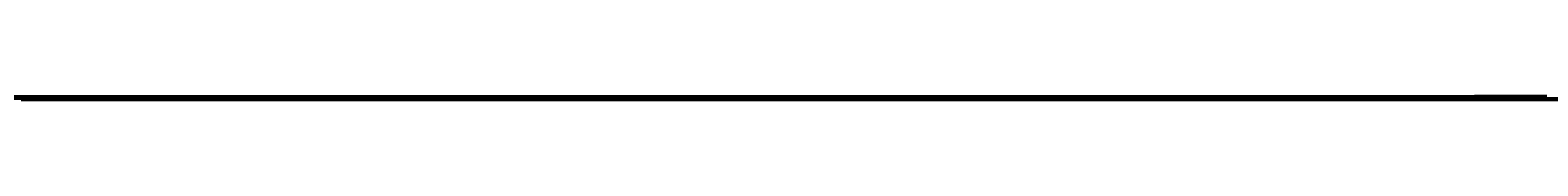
# Model space of a CAD drawing. Header units: millimetres. Extents: x -12354389001 to 271431, y -126469 to 48347.
# Tile 54 of 79: x -12329281952 to -12329077607, y -42894 to -42278. Entities that reach past the tile are written whole.
import ezdxf
from ezdxf.enums import TextEntityAlignment as Align

# ---------------------------------------------------------------- set-up
doc = ezdxf.new("R2010")
doc.units = ezdxf.units.MM
for name, pattern in [('1', [0]), ('4', [5, 3, -2]), ('BGS', [10, 0, 10])]:
    doc.linetypes.add(name, pattern=pattern)
doc.layers.get('0').update_dxf_attribs({"lineweight": 9})
doc.layers.add('00 opisy', color=7, linetype='Continuous', lineweight=25)
doc.layers.add('EBUPP', color=7, linetype='1', lineweight=30)
for name, color, linetype in [('EADOD', 7, 'Continuous'), ('EADTD', 7, 'Continuous'), ('EDZPD', 3, '1'), ('EDZTD', 3, 'Continuous'), ('SDROK', 7, 'Continuous'), ('SDROZ', 7, 'Continuous'), ('SDRPK', 7, '1'), ('SZOPO', 7, 'BGS'), ('SZZPZ', 102, 'Continuous'), ('UCCOA', 6, 'Continuous'), ('UCCOO', 6, 'Continuous'), ('UCCPA', 6, '1'), ('UCCPOR', 6, '1'), ('UCCTO', 6, 'Continuous'), ('UEEOA', 1, 'Continuous'), ('UEEOO', 1, 'Continuous'), ('UEEPA', 1, '1'), ('UEEPON', 1, '1'), ('UEETO', 1, 'Continuous'), ('UGGOO', 2, 'Continuous'), ('UGGPOR', 2, '1'), ('UKKOA', 7, 'Continuous'), ('UKKOO', 1, 'Continuous'), ('UKKPA', 1, '1'), ('UKKPB', 1, '1'), ('UKKTO', 1, 'Continuous'), ('UTTOO', 2, 'Continuous'), ('UTTPO', 1, '1'), ('UTTTO', 2, 'Continuous'), ('UWWOA', 5, 'Continuous'), ('UWWOO', 5, 'Continuous'), ('UWWPA', 5, '1'), ('UWWPO', 5, '4'), ('UWWTO', 5, 'Continuous'), ('WUKOS', 7, 'Continuous'), ('WUKPS', 7, '1'), ('ZAKRES', 2, '1')]:
    doc.layers.add(name, color=color, linetype=linetype)
doc.styles.get("Standard").update_dxf_attribs({"font": 'arial.ttf'})

# ---------------------------------------------------------------- blocks, each defined once
blk = doc.blocks.new('GRO')
blk.add_circle((0, 0), 0.09)
blk = doc.blocks.new('ZNS')
for p, q in [((0, 0.5), (0, 0)), ((0, 0), (0.5, 0))]:
    blk.add_line(p, q)
for centre in [(0, 1.75), (0, 1.25), (0, 0.75)]:
    blk.add_circle(centre, 0.25)
blk = doc.blocks.new('DLI')
blk.add_circle((0, 0), 0.09)
for centre, start, end in [((0, 0.750093), 30.14144, 149.85856), ((-0.713298, 0.231779), 102.145781, 221.858708), ((0.713298, 0.231779), 318.141292, 77.854219), ((-0.440797, -0.606751), 174.149498, 293.852913), ((0.440797, -0.606751), 246.147087, 5.850502)]:
    blk.add_arc(centre, 0.75, start, end)
blk = doc.blocks.new('TRA')
for p, q in [((-5.5, 2.7539), (-5.5, 1.7539)), ((-4.5, 2.7539), (-4.5, 1.7539)), ((4.5, 2.7539), (4.5, 1.7539)), ((5.5, 2.7539), (5.5, 1.7539)), ((-0.5, -2.2461), (-0.5, -3.2461)), ((0.5, -2.2461), (0.5, -3.2461))]:
    blk.add_line(p, q)
blk = doc.blocks.new('WLZ')
blk.add_circle((0, 0), 0.4)
blk = doc.blocks.new('WLD')
for p, q in [((0.75, 0.5), (-0.75, 0.5)), ((-0.75, 0.5), (-0.75, -0.5)), ((0.75, -0.5), (0.75, 0.5)), ((-0.75, -0.5), (0.75, -0.5))]:
    blk.add_line(p, q)
blk = doc.blocks.new('SLS')
blk.add_circle((0, 0), 0.35)
blk = doc.blocks.new('LAT')
for p, q in [((0, 1.2), (0, 2)), ((-2, 0), (-1.2, 0)), ((1.2, 0), (2, 0)), ((0, -1.2), (0, -2))]:
    blk.add_line(p, q)
blk = doc.blocks.new('WLM')
for p, q in [((0.35, 0.35), (-0.35, 0.35)), ((-0.35, 0.35), (-0.35, -0.35)), ((0.35, -0.35), (0.35, 0.35)), ((-0.35, -0.35), (0.35, -0.35))]:
    blk.add_line(p, q)
blk = doc.blocks.new('STE')
for p, q in [((-1, 0.5), (-1, -0.5)), ((1, 0.5), (1, -0.5)), ((-1, 0), (1, 0))]:
    blk.add_line(p, q)
blk = doc.blocks.new('KRA')
for p, q in [((-0.75, -0.3571), (-0.75, 0.3571)), ((-0.75, 0.3571), (0.75, 0.3571)), ((-0.25, -0.3571), (-0.25, 0.3571)), ((0.25, -0.3571), (0.25, 0.3571)), ((0.75, 0.3571), (0.75, -0.3571)), ((0.75, -0.3571), (-0.75, -0.3571))]:
    blk.add_line(p, q)
blk = doc.blocks.new('ZAS')
for p, q in [((0.25, 0.25), (-0.25, 0.25)), ((-0.25, 0.25), (-0.25, -0.25)), ((0.25, -0.25), (0.25, 0.25)), ((-0.25, -0.25), (0.25, -0.25))]:
    blk.add_line(p, q)
blk = doc.blocks.new('HYP')
for p, q in [((0, 1.5), (-0.5303, 0.9697)), ((0, 1.5), (0.5303, 0.9697)), ((0, 0.75), (0, 1.5))]:
    blk.add_line(p, q)
blk.add_circle((0, 0), 0.75)
blk = doc.blocks.new('WSP')
blk.add_circle((0, 0), 0.09)
blk = doc.blocks.new('Wrocławska 82')
at = {"layer": 'EBUPP', "linetype": '1'}
for p, q in [((-295041.91, 34072.86), (-295038.56, 34086.79)), ((-295038.56, 34086.79), (-295012.62, 34080.55)), ((-295030.94, 34070.22), (-295041.91, 34072.86)), ((-295044.21, 34056.98), (-295034.67, 34054.69)), ((-295037.23, 34044.75), (-295046.61, 34047)), ((-295040.95, 34029.27), (-295037.23, 34044.75)), ((-295052, 34031.93), (-295040.95, 34029.27)), ((-295029.43, 34011.7), (-295055.37, 34017.94)), ((-295042.22, 33860.19), (-295043.9, 33853.32)), ((-295030.06, 33857.21), (-295042.22, 33860.19)), ((-295043.9, 33853.32), (-295031.75, 33850.34)), ((-295034.4, 33731.75), (-295057.18, 33737.16)), ((-295040.09, 33707.79), (-295034.4, 33731.75)), ((-295075.61, 33716.23), (-295040.09, 33707.79))]:
    blk.add_line(p, q, dxfattribs=at)
at = {"layer": 'EDZPD', "linetype": '1'}
for p, q in [((-295035.57, 34166.25), (-295039.39, 34154.51)), ((-295040.59, 34154.64), (-295053.1, 34156.08)), ((-295039.39, 34154.51), (-295040.59, 34154.64)), ((-295039.39, 34154.51), (-295044.76, 34137.96)), ((-295048.56, 34078.47), (-295022.5, 34151.52)), ((-295032.57, 34146.01), (-295039.67, 34115.47)), ((-295048.56, 34078.47), (-295039.67, 34115.47)), ((-295043.06, 33671.79), (-295017.59, 33728.72)), ((-295043.06, 33671.79), (-295029.99, 33661.31)), ((-295038.9, 33660.4), (-295045.44, 33666.11)), ((-295038.9, 33660.4), (-295037.11, 33661.53)), ((-295035.51, 33658.1), (-295038.9, 33660.4)), ((-295044.03, 33657.89), (-295037.31, 33652.91))]:
    blk.add_line(p, q, dxfattribs=at)
at = {"layer": 'EDZTD'}
for p, q in [((-295042.1787, 34150.5253), (-295040.7595, 34153.2443)), ((-295040.7595, 34153.2443), (-295032.1643, 34153.2443)), ((-295044.5225, 34141.0533), (-295035.113, 34141.0533))]:
    blk.add_line(p, q, dxfattribs=at)
at = {"layer": 'SDRPK', "linetype": '1'}
for p, q in [((-295039.37, 34169.59), (-295038.28, 34176.53)), ((-295047.36, 34167.12), (-295039.37, 34169.59)), ((-295046.84, 34160.26), (-295042.17, 34156.91)), ((-295042.17, 34156.91), (-295045.6, 34143.3)), ((-295041.49, 34117.04), (-295037.32, 34133.82)), ((-295035.34, 34125.04), (-295041.07, 34102.27)), ((-295044.51, 34104.94), (-295041.49, 34117.04)), ((-295037.54, 34103.4), (-295035.54, 34111.75)), ((-295032.69, 34005.92), (-295052.73, 34011.18)), ((-295052.43, 33955.86), (-295041.95, 33998.17)), ((-295043.04, 33970.6), (-295039.09, 33986.74)), ((-294986.99, 33876.26), (-295058.18, 33893.68)), ((-295054.99, 33889.17), (-295039.22, 33885.37)), ((-295039.22, 33885.37), (-294998.98, 33875.89)), ((-295026.43, 33811.69), (-295071.1, 33822.87)), ((-295040.25, 33812.16), (-295034.29, 33810.67)), ((-295047.52, 33750), (-295025.9, 33744.33)), ((-295041.3, 33734.3), (-295039.47, 33733.85)), ((-295034.76, 33724.68), (-295038.73, 33707.86)), ((-295038.73, 33707.86), (-295040.09, 33707.79)), ((-295045.46, 33677.67), (-295034.22, 33667.39)), ((-295038.44, 33662.78), (-295043.69, 33667.34)), ((-295044.55, 33664.92), (-295040.88, 33661.41)), ((-295034.84, 33660.63), (-295038.44, 33662.78)), ((-295040.88, 33661.41), (-295034.17, 33657.34)), ((-295042.25, 33659.79), (-295037.03, 33656.48))]:
    blk.add_line(p, q, dxfattribs=at)
at = {"layer": 'SDRPK', "linetype": '4'}
for p, q in [((-295037.7, 34101.01), (-295041.2, 34100.62)), ((-295037.83, 34086.61), (-295034.17, 34091.27)), ((-295043.16, 34072.24), (-295039.49, 34088.05)), ((-295039.49, 34088.05), (-295011.23, 34081.26)), ((-295032.21, 34069.59), (-295043.16, 34072.24)), ((-295044.98, 34058.19), (-295035.52, 34055.88)), ((-295038.5, 34043.83), (-295047.94, 34046.19)), ((-295041.75, 34030.52), (-295038.5, 34043.83)), ((-295052.84, 34033.24), (-295041.75, 34030.52)), ((-295042.67, 34010.18), (-295041.63, 34014.65)), ((-295041.71, 34013.5), (-295036.61, 34012.29)), ((-295056.62, 34013.44), (-295031.32, 34007.53)), ((-294997.81, 33978.25), (-295038.14, 33988.53)), ((-295039.54, 33984.95), (-295010.89, 33977.71)), ((-295031.88, 33882.69), (-295057.92, 33889.02)), ((-295041.05, 33861.92), (-295042.99, 33863.57)), ((-295029.55, 33858.94), (-295041.05, 33861.92)), ((-295045.04, 33852.9), (-295036.81, 33850.86)), ((-295102.63, 33800.26), (-295037.1, 33778.58)), ((-295038.25, 33776.46), (-295087.43, 33792.65))]:
    blk.add_line(p, q, dxfattribs=at)
at = {"layer": 'SDRPK', "linetype": '1'}
for centre, radius, start, end in [((-295029.2943, 34101.8508), 8.39, 169.35916, 249.15336), ((-295031.4405, 34100.6792), 9.76, 170.61959, 258.35819), ((-295045.3857, 33999.3208), 3.62, 10.8134, 42.5754), ((-295045.3844, 33999.3141), 3.62, 341.5751, 10.9214), ((-295020.8945, 33978.7563), 19.87, 87.67967, 156.30941), ((-295010.3526, 33931.0946), 37.94, 123.25923, 169.60544), ((-295007.5781, 33929.943), 36.13, 139.76557, 187.95949), ((-295022.9942, 33926.4266), 20.42, 184.17478, 250.65028), ((-295025.7584, 33923.2304), 21.27, 201.34065, 254.33939), ((-295041.4289, 33807.3215), 4.98, 76.3071, 164.17), ((-295039.7648, 33734.1778), 1.54, 95.7824, 175.4498), ((-295040.7148, 33734.5333), 1.42, 331.238, 55.9631), ((-295032.4644, 33700.2552), 4.71, 162.6465, 218.7041)]:
    blk.add_arc(centre, radius, start, end, dxfattribs=at)
at = {"layer": 'SDRPK', "linetype": '4'}
for centre, radius, start, end in [((-295041.5478, 33769.1823), 7.99, 349.96472, 65.62315), ((-295042.3644, 33770.1141), 8.99, 262.55031, 345.01755), ((-295041.9171, 33770.1282), 11.29, 256.72285, 340.87883), ((-295031.795, 33747.7479), 7.13, 18.41261, 161.58739)]:
    blk.add_arc(centre, radius, start, end, dxfattribs=at)
at = {"layer": 'SZOPO', "linetype": 'BGS'}
for p, q in [((-295053.27, 34058.93), (-295032.35, 34145.79)), ((-295038.06, 33850.51), (-295039.53, 33845.73)), ((-295039.53, 33845.73), (-295028.36, 33842.41)), ((-295046.28, 33808.43), (-295008.67, 33799.4)), ((-295013.88, 33777.13), (-295057.05, 33788.33)), ((-295067.16, 33765.16), (-295028.11, 33752.86)), ((-295056.15, 33683.65), (-295031.48, 33661.25)), ((-295044.74, 33658.81), (-295036.7, 33651.44))]:
    blk.add_line(p, q, dxfattribs=at)
at = {"layer": 'UCCOA'}
for p, q in [((-295046.8619, 33865.1739), (-295040.6082, 33865.1739)), ((-295040.0103, 33862.6769), (-295040.6082, 33865.1739)), ((-295043.9586, 33841.8), (-295037.9655, 33841.8)), ((-295048.2083, 33825.2686), (-295042.15, 33825.2686))]:
    blk.add_line(p, q, dxfattribs=at)
at = {"layer": 'UCCPOR', "linetype": '1'}
for p, q in [((-295014.99, 33967.38), (-295049.03, 33975.65)), ((-295015.24, 33966.38), (-295049.27, 33974.66)), ((-295060.38, 33931.95), (-295025.65, 33923.58)), ((-295060.57, 33931.15), (-295025.84, 33922.78)), ((-295025.84, 33922.78), (-295040.36, 33863.04)), ((-295024.98, 33922.57), (-295039.66, 33861.9)), ((-295040.36, 33863.04), (-295045.75, 33864.45)), ((-295045.08, 33863.45), (-295039.66, 33861.9)), ((-295018.09, 33816.86), (-295048.98, 33824.25)), ((-295049.21, 33823.31), (-295017.5, 33815.8))]:
    blk.add_line(p, q, dxfattribs=at)
at = {"layer": 'UCCTO'}
for p, q in [((-295048.936, 33865.789), (-295040.1417, 33865.789)), ((-295039.95, 33862.37), (-295040.1417, 33865.789)), ((-295044.5353, 33842.2233), (-295035.7953, 33842.2233)), ((-295048.2636, 33824.3941), (-295040.2836, 33824.3941))]:
    blk.add_line(p, q, dxfattribs=at)
at = {"layer": 'UEEPON', "linetype": '1'}
for p, q in [((-295038.99, 34175.49), (-295038.82, 34176.15)), ((-295039.95, 34175.1), (-295038.99, 34175.49)), ((-295036.54, 34175.15), (-295039.95, 34175.1)), ((-295039.95, 34175.1), (-295040.06, 34174.61)), ((-295040.06, 34174.61), (-295040.62, 34172.12)), ((-295040.62, 34172.12), (-295041.18, 34170.32)), ((-295041.32, 34168.9), (-295040.62, 34171.8)), ((-295040.62, 34171.8), (-295039.85, 34171.6)), ((-295039.85, 34171.6), (-295041.19, 34167.03)), ((-295041.13, 34168.62), (-295040.49, 34171.08)), ((-295040.49, 34171.08), (-295040.19, 34171.07)), ((-295041.18, 34170.32), (-295041.39, 34170.01)), ((-295041.39, 34170.01), (-295041.56, 34169.77)), ((-295041.56, 34169.77), (-295041.79, 34169.67)), ((-295041.79, 34169.67), (-295045.1, 34168.21)), ((-295043.42, 34160.84), (-295041.32, 34168.9)), ((-295042.28, 34163.95), (-295041.13, 34168.62)), ((-295041.19, 34167.03), (-295043.15, 34159.22)), ((-295044.84, 34153.08), (-295040.61, 34152.51)), ((-295044.75, 34152.69), (-295038.69, 34151.92)), ((-295040.61, 34152.51), (-295029.79, 34151.06)), ((-295029.85, 34150.42), (-295044.92, 34152.46)), ((-295038.69, 34151.92), (-295037.05, 34151.71)), ((-295038.07, 34124.96), (-295037.3, 34127.98)), ((-295039.25, 34120.35), (-295038.07, 34124.95)), ((-295038.07, 34124.95), (-295038.07, 34124.96)), ((-295040.56, 34115.34), (-295039.25, 34120.35)), ((-295042.09, 34109.31), (-295040.56, 34115.34)), ((-295043.85, 34101.84), (-295042.09, 34109.31)), ((-295037.98, 34013.75), (-295038.73, 34011.44)), ((-295037.87, 34012.62), (-295037.65, 34013.66)), ((-295035.09, 34011.27), (-295037.44, 34011.9)), ((-295039.59, 34010.56), (-295041.09, 34010.22)), ((-295039.44, 33980.38), (-295046.65, 33982.39)), ((-295042.37, 33896.5), (-295040.13, 33897.03)), ((-295040.13, 33897.03), (-295026.96, 33894.37)), ((-295041.97, 33889.45), (-295051.68, 33891.81)), ((-295039.24, 33888.79), (-295041.97, 33889.45)), ((-295021.69, 33884.51), (-295039.24, 33888.79)), ((-295034.47, 33815.26), (-295047.01, 33818.52)), ((-295059.1, 33813.6), (-295036.48, 33808.19)), ((-295058.34, 33812.1), (-295038.24, 33807.45)), ((-295038.24, 33807.45), (-295037.09, 33807.58)), ((-295073.62, 33758.74), (-295041.76, 33750.71)), ((-295057.81, 33755.46), (-295041.76, 33750.71)), ((-295041.76, 33750.71), (-295038.92, 33750)), ((-295041.76, 33750.71), (-295039.34, 33750)), ((-295039.34, 33750), (-295029.03, 33746.95)), ((-295038.92, 33750), (-295038.2, 33749.82)), ((-295038.2, 33749.82), (-295029.03, 33746.95)), ((-295039.69, 33701.11), (-295042.32, 33702.08)), ((-295038.83, 33700.79), (-295039.69, 33701.11)), ((-295027.27, 33696.72), (-295038.83, 33700.79)), ((-295042.63, 33674.07), (-295033.18, 33666.46)), ((-295043.68, 33667.07), (-295040, 33664.06)), ((-295040, 33664.06), (-295033.24, 33659.83))]:
    blk.add_line(p, q, dxfattribs=at)
for centre, radius, start, end in [((-295037.391, 34012.4177), 0.52, 157.1048, 264.5883), ((-295039.9952, 34011.8163), 1.32, 287.8787, 343.4384), ((-295040.8267, 34008.4495), 1.79, 98.457, 161.0753)]:
    blk.add_arc(centre, radius, start, end, dxfattribs=at)
at = {"layer": 'UEETO'}
for p, q in [((-295037.98, 34013.75), (-295039.025, 34010.7241)), ((-295047.2221, 34010.7241), (-295039.025, 34010.7241)), ((-295047.8368, 33971.0539), (-295038.8254, 33971.0539))]:
    blk.add_line(p, q, dxfattribs=at)
at = {"layer": 'UGGPOR', "linetype": '1'}
for p, q in [((-295038.73, 34156.27), (-295036.99, 34157.37)), ((-295039.85, 34151.3), (-295038.73, 34156.27)), ((-295042.1, 34142.08), (-295039.85, 34151.3)), ((-295043.75, 34134.82), (-295042.1, 34142.08)), ((-295039.93, 34120.21), (-295037.26, 34130.61)), ((-295037.96, 34123.85), (-295036.42, 34129.81)), ((-295039.25, 34118.51), (-295037.96, 34123.85)), ((-295040.97, 34116.17), (-295039.93, 34120.21)), ((-295040.03, 34115.27), (-295039.25, 34118.51)), ((-295041.4, 34114.5), (-295040.97, 34116.17)), ((-295040.21, 34114.52), (-295040.03, 34115.27)), ((-295041.4, 34114.5), (-295041.85, 34112.64)), ((-295041.55, 34108.94), (-295040.21, 34114.52)), ((-295041.85, 34112.64), (-295042.41, 34110.32)), ((-295042.77, 34108.87), (-295041.55, 34108.94))]:
    blk.add_line(p, q, dxfattribs=at)
at = {"layer": 'UKKOA'}
for p, q in [((-295043.2735, 34145.4499), (-295037.0198, 34145.4499)), ((-295046.6583, 34013.0131), (-295040.4047, 34013.0131)), ((-295039.46, 33999.05), (-295035.8005, 33997.3085)), ((-295044.3258, 33987.4786), (-295038.0722, 33987.4786)), ((-295045.1662, 33983.2618), (-295038.8474, 33983.2618)), ((-295048.1936, 33971.4073), (-295041.8096, 33971.4073)), ((-295044.8852, 33818.7409), (-295038.5663, 33818.7409)), ((-295046.783, 33812.7652), (-295040.5293, 33812.7652)), ((-295040.6, 33738.86), (-295040.3324, 33736.1624)), ((-295040.3324, 33736.1624), (-295034.2741, 33736.1624))]:
    blk.add_line(p, q, dxfattribs=at)
at = {"layer": 'UKKPB', "linetype": '1'}
for p, q in [((-295032.48, 34176.66), (-295037.79, 34176.16)), ((-295041.27, 34165.97), (-295043.74, 34166.25)), ((-295037.56, 34165.56), (-295041.27, 34165.97)), ((-295034.33, 34165.21), (-295037.56, 34165.56)), ((-295043.21, 34148.07), (-295039.52, 34148.05)), ((-295039.52, 34148.05), (-295036.53, 34148.04)), ((-295032.78, 34005.33), (-295060.23, 34013.48)), ((-295036.46, 34000), (-295039.19, 33999.18)), ((-295039.55, 33998.76), (-295041.21, 33992.21)), ((-295041.21, 33992.21), (-295041.34, 33991.68)), ((-295041.34, 33991.68), (-295046.33, 33971.97)), ((-295045.66, 33821.2), (-295038.35, 33851.96)), ((-295045.92, 33818.98), (-295027.55, 33814.89)), ((-295028.84, 33788.07), (-295052.61, 33792.91)), ((-295039.5, 33742.28), (-295040.43, 33739.11)), ((-295041, 33738.87), (-295049.84, 33740.87)), ((-295025.59, 33739.54), (-295040.2, 33738.83)), ((-295042.22, 33705.56), (-295041.57, 33708.11)), ((-295042.11, 33655.78), (-295061.16, 33662.08)), ((-295063.28, 33661.72), (-295039.34, 33653.78)), ((-295021.32, 33648.87), (-295042.11, 33655.78)), ((-295039.34, 33653.78), (-295015, 33645.51))]:
    blk.add_line(p, q, dxfattribs=at)
at = {"layer": 'UKKTO'}
for p, q in [((-295037.8777, 34090.4172), (-295028.8663, 34090.4172)), ((-295049.5156, 34057.3792), (-295041.2643, 34057.3792)), ((-295039.46, 33999.05), (-295036.3655, 33997.1165)), ((-295043.6165, 33822.9014), (-295034.9308, 33822.9014)), ((-295045.3271, 33819.1951), (-295036.5871, 33819.1951)), ((-295046.9009, 33813.1893), (-295038.1609, 33813.1893)), ((-295040.6, 33738.86), (-295040.1736, 33737.0784)), ((-295040.1736, 33737.0784), (-295031.1622, 33737.0784))]:
    blk.add_line(p, q, dxfattribs=at)
at = {"layer": 'UTTPO', "linetype": '1'}
for p, q in [((-295041.68, 34157.06), (-295047.31, 34157.79)), ((-295040.82, 34156.96), (-295041.68, 34157.06)), ((-295039.32, 34156.79), (-295040.82, 34156.96)), ((-295034.13, 34156.19), (-295039.32, 34156.79)), ((-295023.48, 34104.37), (-295042.17, 34096.43)), ((-295034.29, 34101.79), (-295039.79, 34096)), ((-295051.06, 34061.52), (-295042.17, 34096.43)), ((-295039.79, 34096), (-295041.3, 34091.13)), ((-295041.3, 34091.13), (-295049.6, 34059.53)), ((-295041.3, 34091.13), (-295011.25, 34083.23)), ((-295047.55, 34012.82), (-295038.42, 34010.7)), ((-295029.64, 34010.42), (-295038.42, 34010.7)), ((-295040.59, 33969.7), (-295033.76, 33995.33)), ((-295042.41, 33961.09), (-295040.59, 33969.7)), ((-295041.55, 33844.95), (-295039.05, 33852.13)), ((-295039.05, 33852.13), (-295040.98, 33851.17)), ((-295040.98, 33851.17), (-295056.2, 33830.28)), ((-295026.33, 33838.82), (-295041.55, 33844.95))]:
    blk.add_line(p, q, dxfattribs=at)
at = {"layer": 'UWWPO', "linetype": '1'}
for p, q in [((-295041.31, 34100.92), (-295052.18, 34054.39)), ((-295040.91, 34009.28), (-295041.63, 34014.65)), ((-295041.97, 34004.31), (-295040.84, 34008.89)), ((-295041.97, 34004.31), (-295060.52, 34008.87)), ((-295041.97, 34004.31), (-295035.64, 34002.75)), ((-295037.49, 33995.13), (-295036.31, 34000)), ((-295037.95, 33993.25), (-295037.49, 33995.13)), ((-295041.16, 33980.01), (-295037.95, 33993.25)), ((-295047.59, 33981.57), (-295041.16, 33980.01)), ((-295038.82, 33847.52), (-295057.1, 33852.64)), ((-295027.47, 33842.93), (-295051.81, 33849.9)), ((-295027.74, 33844.55), (-295038.82, 33847.52)), ((-295037.18, 33820.19), (-295048.9, 33822.94)), ((-295058.24, 33750), (-295028.03, 33746.48))]:
    blk.add_line(p, q, dxfattribs=at)
at = {"layer": 'UWWTO'}
for p, q in [((-295040.82, 34009.1), (-295040.1334, 34006.8401)), ((-295040.1334, 34006.8401), (-295031.9363, 34006.8401))]:
    blk.add_line(p, q, dxfattribs=at)
at = {"layer": 'WUKPS', "linetype": '1'}
for p, q in [((-295040.47, 34175.35), (-295042.3, 34170.46)), ((-295038.91, 33890.64), (-295034.64, 33891.01)), ((-295037.91, 33890.72), (-295037.88, 33890.39)), ((-295000.17, 33881.36), (-295038.91, 33890.64)), ((-295045.64, 33661.15), (-295039.2, 33655.02)), ((-295041.64, 33659.41), (-295042.05, 33658.76)), ((-295040.8, 33658.87), (-295041.72, 33657.42)), ((-295039.96, 33658.33), (-295040.47, 33657.53)), ((-295039.11, 33657.8), (-295040.24, 33656.01)), ((-295038.27, 33657.26), (-295038.89, 33656.29)), ((-295037.42, 33656.72), (-295038.79, 33654.57)), ((-295039.2, 33655.02), (-295036.28, 33651.83))]:
    blk.add_line(p, q, dxfattribs=at)
for centre in [(-295039.46, 33772.74), (-295039.87, 33770.72), (-295040.49, 33768.01), (-295041.04, 33765.67)]:
    blk.add_circle(centre, 0.37, dxfattribs=at)
at = {"layer": 'ZAKRES', "linetype": '1'}
for p, q in [((-295050.57, 34072.85), (-295032.55, 34146.07)), ((-295030.04, 33661.37), (-295043.18, 33671.87))]:
    blk.add_line(p, q, dxfattribs=at)
at = {"layer": 'EADOD'}
for p in [(-295040.59, 34154.64), (-295039.39, 34154.51), (-295039.67, 34115.47)]:
    blk.add_blockref('GRO', p, dxfattribs=at)
at = {"layer": 'SDROZ'}
blk.add_blockref('ZNS', (-295040.19, 34171.02), dxfattribs=at)
at = {"layer": 'SZZPZ'}
for name, p in [('DLI', (-295036.22, 34125.21)), ('DLI', (-295037.72, 34119.13)), ('DLI', (-295041.02, 34105.11)), ('DLI', (-295042.21, 34098.73)), ('DLI', (-295039.27, 34011.01)), ('TRA', (-295034.66, 33974.2)), ('TRA', (-295034.59, 33921.15)), ('TRA', (-295037.41, 33897.32)), ('DLI', (-295040.19, 33893.76)), ('DLI', (-295043.05, 33893.22)), ('DLI', (-295037.65, 33892.23)), ('DLI', (-295037.86, 33889)), ('DLI', (-295041.87, 33883.43)), ('DLI', (-295039.9, 33883.26)), ('TRA', (-295047.28, 33878.12)), ('TRA', (-295042.82, 33870.86)), ('TRA', (-295034.54, 33837.23)), ('TRA', (-295038.09, 33826.18)), ('DLI', (-295041.89, 33810.09)), ('TRA', (-295047.15, 33770.05)), ('DLI', (-295041.15, 33754.94)), ('DLI', (-295039.3, 33754.07)), ('DLI', (-295035.91, 33753.2)), ('TRA', (-295042.24, 33751.93)), ('TRA', (-295037.99, 33751.93)), ('DLI', (-295040.13, 33671.33)), ('DLI', (-295036.57, 33668.28)), ('TRA', (-295043.38, 33648.04)), ('TRA', (-295040.54, 33636.65))]:
    blk.add_blockref(name, p, dxfattribs=at)
at = {"layer": 'UCCPA'}
blk.add_blockref('WLZ', (-295039.95, 33862.37), dxfattribs=at)
at = {"layer": 'UEEOO', "rotation": 77.3}
blk.add_blockref('WLD', (-295039.95, 34175.1), dxfattribs=at)
at = {"layer": 'UEEPA'}
for name, p, rotation in [('WLM', (-295041.56, 34169.77), 23.740006), ('LAT', (-295035.54, 34109.2), 90.83000399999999), ('STE', (-295037.98, 34013.75), 346.82), ('LAT', (-295039.2, 33980.43), 90.57999199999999)]:
    blk.add_blockref(name, p, dxfattribs=dict(at, rotation=rotation))
blk.add_blockref('SLS', (-295039.2, 33980.43), dxfattribs=at)
at = {"layer": 'UKKPA'}
for p, rotation in [((-295038.09, 34175.91), 79.460007), ((-295039.38, 33742.51), 344.5699999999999)]:
    blk.add_blockref('KRA', p, dxfattribs=dict(at, rotation=rotation))
for p in [(-295039.46, 33999.05), (-295040.6, 33738.86), (-295042.27, 33705.24)]:
    blk.add_blockref('WLZ', p, dxfattribs=at)
at = {"layer": 'UWWPA'}
for name, p in [('HYP', (-295041.14, 34101.39)), ('ZAS', (-295040.82, 34009.1))]:
    blk.add_blockref(name, p, dxfattribs=at)
at = {"layer": 'WUKOS'}
for p in [(-295038.07, 34175.75), (-295038.81, 34129.61), (-295038.17, 34129.54), (-295037.47, 34116.21), (-295041.24, 34101.42), (-295037.58, 34100.9), (-295038.51, 34086.95), (-295042.29, 34072.71), (-295040.8, 34009.09), (-295041.89, 33997.56), (-295038.4, 33988.58), (-295038.15, 33988.32), (-295038.43, 33956.91), (-295042.1, 33940.71), (-295038.94, 33890.49), (-295042.29, 33886.28), (-295038.16, 33850.53), (-295039.71, 33845.8), (-295040.4, 33815.36), (-295040.51, 33815), (-295041.05, 33812.47), (-295041.13, 33812.1), (-295038.12, 33776.53), (-295038.92, 33772.59), (-295041.04, 33765.6), (-295039.35, 33742.5), (-295040.07, 33707.59), (-295042.02, 33700.06), (-295039.56, 33647.48)]:
    blk.add_blockref('WSP', p, dxfattribs=at)
at = {"layer": 'EADTD', "oblique": 15}
for s, rotation, p in [('2', 346.47, (-295042.06, 34018.51)), ('63', 166.2, (-295035.84, 33855.2))]:
    blk.add_text(s, height=2.5, rotation=rotation, dxfattribs=at).set_placement(p, align=Align.TOP_LEFT)
at = {"layer": 'EDZTD', "oblique": 15}
for s, p in [('522/9', (-295047.5, 34173.25)), ('522/5', (-295040.54, 34156.58)), ('522/11', (-295044.3, 34144.39)), ('24/1', (-295037.94, 33684.04)), ('24/2', (-295041.26, 33666.66)), ('249/11', (-295052.63, 33650.07))]:
    blk.add_text(s, height=2.5, dxfattribs=at).set_placement(p, align=Align.TOP_LEFT)
at = {"layer": 'SDROK', "oblique": 15}
blk.add_text('j.asf.', height=1.5, rotation=325.55, dxfattribs=at).set_placement((-295038.27, 34095.5))
at = {"layer": 'UCCOA', "oblique": 15}
blk.add_text('212.79', height=1.8, dxfattribs=at).set_placement((-295039.97, 33867.57), align=Align.TOP_RIGHT)
for s, p in [('211.09', (-295043.47, 33865.27)), ('210.71', (-295043.92, 33841.93)), ('212.41', (-295048.05, 33825.87)), ('211.76', (-295048.15, 33824.44))]:
    blk.add_text(s, height=1.8, dxfattribs=at).set_placement(p)
blk.add_text('c', height=1.8, rotation=0.4246, dxfattribs=at).set_placement((-295041.05, 33862.4))
blk.add_text('212.51', height=1.8, dxfattribs=at).set_placement((-295043.8, 33844.2), align=Align.TOP_LEFT)
at = {"layer": 'UCCOO', "oblique": 15}
blk.add_text('c.o', height=1.8, rotation=345.41, dxfattribs=at).set_placement((-295038.65, 33926.04))
at = {"layer": 'UCCTO', "oblique": 15}
for s, rotation, p in [('1-1.2/23', 349.4333, (-295039.21, 33927.69)), ('1-1.1/38', 74.9291, (-295038.47, 33875.15))]:
    blk.add_text(s, height=1.5, rotation=rotation, dxfattribs=at).set_placement(p, align=Align.TOP_LEFT)
blk.add_text('971b-1-14', height=1.5, dxfattribs=at).set_placement((-295039.61, 33866.29), align=Align.RIGHT)
for s, p in [('971b-1-12', (-295044.4, 33842.72)), ('971b-1-8', (-295048.13, 33824.89))]:
    blk.add_text(s, height=1.5, dxfattribs=at).set_placement(p)
at = {"layer": 'UEEOA', "oblique": 15}
for p in [(-295041.3, 34176.06), (-295042.57, 34171.66), (-295039.41, 34014.13)]:
    blk.add_text('e', height=1.8, dxfattribs=at).set_placement(p, align=Align.TOP_LEFT)
at = {"layer": 'UEEOO', "oblique": 15}
for s, rotation, p in [('eN', 352.73, (-295038.95, 34152.59)), ('eWA', 75.73, (-295039.21, 34122.7)), ('eNA', 64.8, (-295044.01, 34004.93)), ('eNA', 346.32, (-295042.34, 33889.31)), ('eNA', 339.66, (-295041.86, 33703.04)), ('eN orient.', 321.2, (-295046.32, 33676.9))]:
    blk.add_text(s, height=1.8, rotation=rotation, dxfattribs=at).set_placement(p, align=Align.TOP_LEFT)
blk.add_text('216.20', height=1.8, dxfattribs=at).set_placement((-295040.6, 34133.07), align=Align.TOP_LEFT)
at = {"layer": 'UEETO', "oblique": 15}
for s, rotation, p in [('1-2.1/1', 75.5045, (-295038.53, 34125.22)), ('1-1.1/53', 349.0654, (-295039.64, 33897.99)), ('1-1.3/71', 345.2009, (-295042.78, 33889.38)), ('1-1.3/81', 340.2312, (-295038.81, 33701.83)), ('1-1.3/80', 322.5763, (-295042.72, 33673.58))]:
    blk.add_text(s, height=1.5, rotation=rotation, dxfattribs=at).set_placement(p, align=Align.TOP_LEFT)
blk.add_text('921d-3-6', height=1.5, dxfattribs=at).set_placement((-295038.49, 34012.72), align=Align.TOP_RIGHT)
blk.add_text('971b-1-25', height=1.5, dxfattribs=at).set_placement((-295047.7, 33973.05), align=Align.TOP_LEFT)
at = {"layer": 'UGGOO', "oblique": 15}
for s, rotation, p in [('niecz.', 75.57, (-295040.02, 34120.16)), ('g140', 76.49, (-295039.29, 34118.56)), ('gA125', 76.37, (-295042.14, 34112.72))]:
    blk.add_text(s, height=1.8, rotation=rotation, dxfattribs=at).set_placement(p)
at = {"layer": 'UKKOA', "oblique": 15}
blk.add_text('215.68', height=1.8, dxfattribs=at).set_placement((-295036.38, 34147.85), align=Align.TOP_RIGHT)
for s, p in [('213.58', (-295039.83, 34146.48)), ('213.03', (-295048.82, 34058.2)), ('ndo.', (-295045.57, 34013.21)), ('k', (-295040.31, 33999.77)), ('211.61', (-295044.17, 33987.57)), ('212.75', (-295045.08, 33983.3)), ('211.22', (-295048.22, 33971.51)), ('212.30', (-295044.72, 33821.14)), ('210.11', (-295044.76, 33819.73)), ('212.36', (-295046.62, 33815.17)), ('210.21', (-295046.77, 33813.69)), ('k', (-295041.33, 33740.44)), ('211.74', (-295040.17, 33738.56)), ('210.19', (-295040.32, 33737.17)), ('k', (-295042.93, 33706.54)), ('ndo.', (-295045.57, 33704.11))]:
    blk.add_text(s, height=1.8, dxfattribs=at).set_placement(p, align=Align.TOP_LEFT)
for s, p in [('214.43', (-295048.68, 34058.66)), ('213.79', (-295046.5, 34013.61)), ('213.76', (-295044.17, 33988.08)), ('213.72', (-295045.01, 33983.86)), ('213.54', (-295048.03, 33972.01))]:
    blk.add_text(s, height=1.8, dxfattribs=at).set_placement(p)
for rotation in [75.81, 75.8063]:
    blk.add_text('k', height=1.8, rotation=rotation, dxfattribs=at).set_placement((-295042.31, 33992.52), align=Align.TOP_LEFT)
at = {"layer": 'UKKOO', "oblique": 15}
for s, rotation, p in [('k400', 353.69, (-295039.88, 34166.88)), ('k200', 359.76, (-295043.72, 34149.03))]:
    blk.add_text(s, height=1.8, rotation=rotation, dxfattribs=at).set_placement(p, align=Align.TOP_LEFT)
at = {"layer": 'UKKTO', "oblique": 15}
blk.add_text('921d-3-10', height=1.5, dxfattribs=at).set_placement((-295028.33, 34090.92), align=Align.RIGHT)
blk.add_text('921d-3-3', height=1.5, dxfattribs=at).set_placement((-295049.38, 34059.38), align=Align.TOP_LEFT)
for s, rotation, p in [('1-1.1/144', 77.716, (-295042.36, 33991.7)), ('1-1.1/126', 347.0864, (-295050.56, 33742.2))]:
    blk.add_text(s, height=1.5, rotation=rotation, dxfattribs=at).set_placement(p, align=Align.TOP_LEFT)
for s, p in [('971b-1-16', (-295043.48, 33823.4)), ('971b-1-17', (-295045.19, 33819.7)), ('971b-1-18', (-295046.77, 33813.69)), ('971b-3-10', (-295040.04, 33737.58))]:
    blk.add_text(s, height=1.5, dxfattribs=at).set_placement(p)
at = {"layer": 'UTTOO', "oblique": 15}
for s, rotation, p in [('tA', 353.45, (-295041.18, 34157.21)), ('alarm', 74.54, (-295041.14, 34092.63)), ('tA', 73.57, (-295039.42, 33975.28))]:
    blk.add_text(s, height=1.8, rotation=rotation, dxfattribs=at).set_placement(p)
at = {"layer": 'UTTTO', "oblique": 15}
for s, rotation, p in [('1-1.1/44', 347.1716, (-295047.89, 34013.87)), ('1-1.1/33', 73.8863, (-295042.09, 33968.71))]:
    blk.add_text(s, height=1.5, rotation=rotation, dxfattribs=at).set_placement(p, align=Align.TOP_LEFT)
at = {"layer": 'UWWOA', "oblique": 15}
blk.add_text('w', height=1.8, dxfattribs=at).set_placement((-295042.21, 34008.7))
at = {"layer": 'UWWOO', "oblique": 15}
for rotation, p in [(76.36, (-295037.77, 33994.32)), (346.79, (-295037.88, 33819.3))]:
    blk.add_text('wA', height=1.8, rotation=rotation, dxfattribs=at).set_placement(p)
at = {"layer": 'UWWTO', "oblique": 15}
blk.add_text('921d-3-6', height=1.5, dxfattribs=at).set_placement((-295040, 34008.84), align=Align.TOP_LEFT)
blk.add_text('1-1.2/25', height=1.5, rotation=77.173, dxfattribs=at).set_placement((-295039.61, 33990.54), align=Align.TOP_LEFT)
at = {"layer": 'WUKOS', "oblique": 15}
for s, rotation, p in [('214.78', 81.01, (-295037.94, 34171.14)), ('215.43', 17.19, (-295044.97, 34167.93)), ('215.31', 17.19, (-295044.8, 34166.84)), ('215.34', 324.26, (-295045.97, 34159.79)), ('215.46', 324.26, (-295046.85, 34159.01)), ('215.58', 75.86, (-295043, 34149.54)), ('216.14', 76.01, (-295039.48, 34125.85)), ('216.26', 76.01, (-295038.42, 34125.39)), ('216.63', 75.7, (-295043.65, 34104.11)), ('214.37', 332.2, (-295039.18, 34092.34)), ('213.80', 74.07, (-295043.32, 33993.97)), ('213.72', 74.1, (-295042.16, 33993.25)), ('213.54', 54.18, (-295038.33, 33988.8)), ('213.56', 54.18, (-295037.47, 33987.76)), ('212.78', 345.69, (-295039.26, 33889.64)), ('212.65', 347.86, (-295042.05, 33886.3)), ('212.28', 346.31, (-295040.06, 33815.24)), ('212.27', 346.31, (-295040.58, 33814.15)), ('212.23', 347.74, (-295040.77, 33812.42)), ('212.28', 347.74, (-295041.26, 33811.2))]:
    blk.add_text(s, height=1.8, rotation=rotation, dxfattribs=at).set_placement(p)
for s, p in [('214.94', (-295040.63, 34101.7)), ('214.75', (-295042.55, 34086.95)), ('214.52', (-295046.58, 34071.6)), ('215.45', (-295043.83, 34057.56)), ('213.77', (-295041.19, 34007.87)), ('213.78', (-295042.15, 34002.41)), ('213.63', (-295042.14, 34001.42)), ('213.61', (-295046.88, 33978.54)), ('213.09', (-295038.46, 33955.69)), ('213.21', (-295046.94, 33953.33)), ('212.95', (-295041.79, 33940.96)), ('213.31', (-295047.03, 33939.76)), ('212.93', (-295043.12, 33924.82)), ('212.88', (-295047.93, 33924.26)), ('213.27', (-295048.99, 33905.57)), ('213.27', (-295043.15, 33903.96)), ('213.32', (-295043.7, 33901.81)), ('213.32', (-295044.49, 33897.85)), ('213.36', (-295045.02, 33895.68)), ('212.54', (-295042.07, 33860.58)), ('212.67', (-295042.29, 33849.56)), ('212.85', (-295043.78, 33845.85)), ('212.38', (-295045.69, 33808.9)), ('212.41', (-295037.94, 33776.53)), ('212.75', (-295038.65, 33772.71)), ('212.63', (-295040.35, 33765.46)), ('212.31', (-295042.96, 33761.35)), ('212.33', (-295043.47, 33759.08)), ('211.68', (-295038.74, 33742.74)), ('211.95', (-295040.2, 33706.67)), ('212.36', (-295046.1, 33698.74)), ('210.04', (-295039.36, 33646.19)), ('210.23', (-295042.02, 33641.3))]:
    blk.add_text(s, height=1.8, dxfattribs=at).set_placement(p)

msp = doc.modelspace()

# ---------------------------------------------------------------- block references
at = {"layer": '00 opisy', "color": 7, "ltscale": 0.5, "xscale": 41788.44072896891, "zscale": 41788.44072896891}
msp.add_blockref('Wrocławska 82', (72579.819, -76527.721), dxfattribs=at)

doc.saveas('drawing.dxf')
